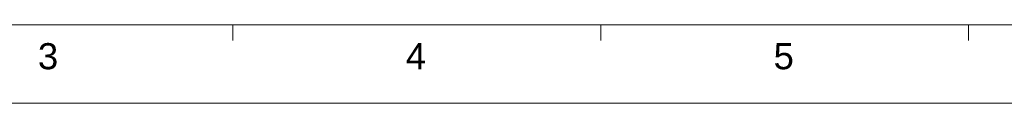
# Model space of a CAD drawing. Extents: x 1967 to 2561, y -57 to 363.
# Tile 4 of 21: x 2152 to 2341, y -57 to -42. Entities that reach past the tile are written whole.
import ezdxf
from ezdxf.enums import TextEntityAlignment as Align

# ---------------------------------------------------------------- set-up
doc = ezdxf.new("R2010")
doc.units = 0
doc.header["$LTSCALE"] = 15.367
doc.header["$MEASUREMENT"] = 0
doc.layers.get('0').update_dxf_attribs({"linetype": 'CONTINUOUS', "lineweight": 5})
doc.styles.add('TEXTSTYLE_1', font='arial.ttf')

msp = doc.modelspace()

# ---------------------------------------------------------------- linework, layer by layer
at = {"linetype": 'Continuous', "lineweight": 5}
for p, q in [((1981.511, -41.787), (2545.511, -41.787)), ((2193.011, -41.787), (2193.011, -44.787)), ((2263.511, -41.787), (2263.511, -44.787)), ((2334.011, -41.787), (2334.011, -44.787)), ((1966.511, -56.787), (2560.511, -56.787))]:
    msp.add_line(p, q, dxfattribs=at)

# ---------------------------------------------------------------- texts
at = {"linetype": 'Continuous', "lineweight": 5, "style": 'TEXTSTYLE_1'}
for s, p in [('3', (2157.574, -50.292)), ('4', (2228.074, -50.292)), ('5', (2298.574, -50.292))]:
    msp.add_text(s, height=5, dxfattribs=at).set_placement(p, align=Align.CENTER)

doc.saveas('drawing.dxf')
